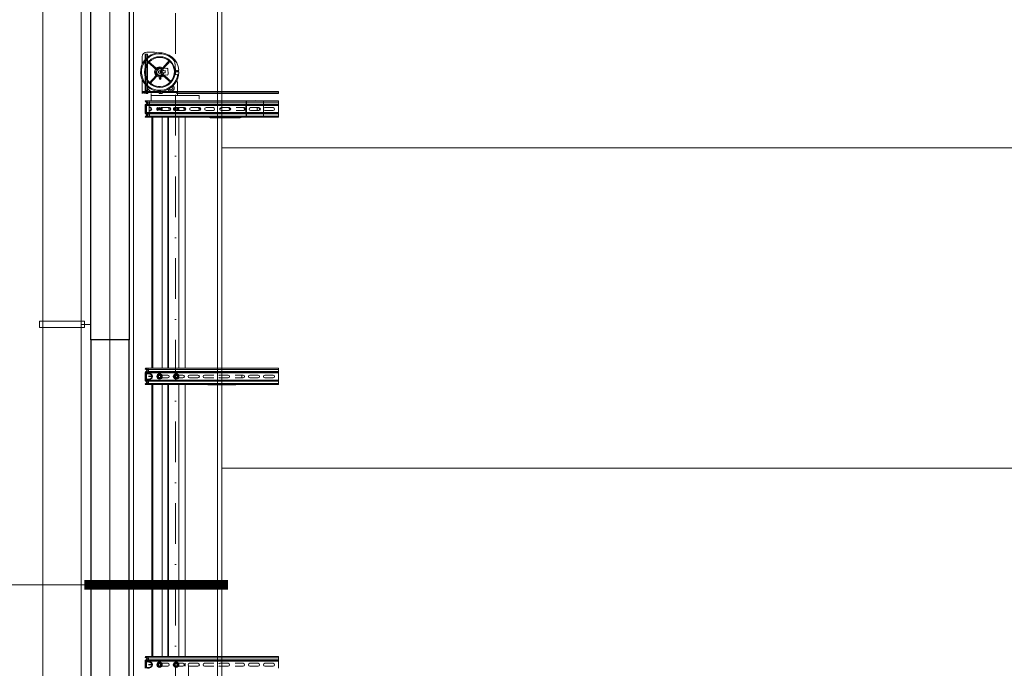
# Model space of a CAD drawing. Header units: millimetres. Extents: x 16720 to 74016, y 25810 to 81213.
# Tile 175 of 256: x 32298 to 32606, y 42720 to 42923. Entities that reach past the tile are written whole.
import ezdxf

# ---------------------------------------------------------------- set-up
doc = ezdxf.new("R2010")
doc.units = ezdxf.units.MM
doc.linetypes.add('DASHDOTX2', pattern=[50.8, 25.4, -12.7, 0, -12.7])
for name, color, linetype, lineweight in [('1', 7, 'Continuous', 9), ('_CIENKIE', 35, 'Continuous', 5), ('_IZOLACJA TERM.', 94, 'BATTING', 9), ('_OPISY', 110, 'Continuous', 9), ('_OŚ', 165, 'DASHDOTX2', 9), ('_PŁYTA WARSTWOWA', 70, 'Continuous', 25), ('_WIDOKOWE', 252, 'Continuous', 9), ('_WYMIAR', 151, 'Continuous', 9), ('_WYPOSAŻENIE', 157, 'Continuous', 5)]:
    doc.layers.add(name, color=color, linetype=linetype, lineweight=lineweight)
doc.styles.add('ROMANS 50', font='romans.shx', dxfattribs={"width": 0.7, "height": 10})
doc.linetypes.add('BATTING', pattern='A,0.00254,-2.54,[134,ltypeshp.shx,S=2.54,R=0,X=-2.54,Y=0],-5.08,[134,ltypeshp.shx,S=2.54,R=180,X=2.54,Y=0],-2.54', length=10.16254)
doc.dimstyles.new('DOM w 50', dxfattribs={"dimscale": 3, "dimtxt": 10, "dimasz": 0.3, "dimexe": 1.25, "dimexo": 2, "dimgap": 1, "dimtad": 1, "dimdec": 0, "dimtxsty": 'ROMANS 50', "dimblk1": 'wymgreg', "dimblk2": 'wymgregII', "dimsah": 1, "dimcen": 2.5, "dimdle": 1, "dimse1": 1, "dimse2": 1, "dimclre": 254, "dimadec": 0, "dimazin": 0, "dimtfac": 1, "dimtdec": 0, "dimtix": 1, "dimtmove": 1, "dimatfit": 3, "dimfxl": 1.25, "dimarcsym": 0})

# ---------------------------------------------------------------- blocks, each defined once
blk = doc.blocks.new('brama bokiem')
at = {"layer": '_WYPOSAŻENIE'}
for p, q in [((-639.83, -5.5), (-639.83, -7.96)), ((-639.2, -5.14), (-639.2, -5)), ((-639.2, -5), (-627.66, -5)), ((-639.2, -5.14), (-627.77, -5.14)), ((-639.2, -5.55), (-639.2, -5.14)), ((-627.96, -5.55), (-639.2, -5.55)), ((-639.2, -5.55), (-639.2, -5.7)), ((-627.96, -5.7), (-639.2, -5.7)), ((-636.12, -4.1), (-638.43, -4.1)), ((-634.82, -8.48), (-636.96, -6.1)), ((-636.74, -5.9), (-634.6, -8.28)), ((-636.7, -4.08), (-636.59, -4.1)), ((-627.53, -4.1), (-631.18, -4.1)), ((-628.56, -5.7), (-627.6, -6.68)), ((-627.88, -5.55), (-627.96, -5.55)), ((-627.96, -5.7), (-627.96, -5.55)), ((-627.91, -5.7), (-627.96, -5.7)), ((-627.66, -5), (-627.77, -5.14)), ((-627.77, -5.14), (-627.69, -5.14)), ((-627.66, -5), (-627.61, -5)), ((-627.61, -5), (-627.66, -5)), ((-627.59, -5), (-627.61, -5)), ((-627.61, -6.05), (-627.61, -5.99)), ((-627.6, -6.05), (-627.45, -6.05)), ((-627.53, -15.1), (-627.53, -4.1)), ((-627.23, -4.1), (-627.53, -4.1)), ((-627.45, -6.05), (-627.46, -5.98)), ((-627.43, -5.5), (-627.35, -5.42)), ((-627.43, -7.04), (-627.43, -5.5)), ((-627.35, -5.42), (-627.35, -7.12)), ((-627.35, -5.42), (-627.23, -5.42)), ((-626.93, -4.1), (-627.23, -4.1)), ((-627.23, -4.1), (-627.23, -4.4)), ((-627.23, -4.4), (-626.93, -4.4)), ((-627.23, -4.8), (-627.23, -4.4)), ((-626.93, -4.8), (-627.23, -4.8)), ((-627.23, -4.8), (-627.23, -5.1)), ((-626.93, -5.1), (-627.23, -5.1)), ((-627.23, -5.1), (-627.23, -5.4)), ((-627.23, -9.34), (-627.23, -5.4)), ((-627.23, -5.4), (-626.93, -5.4)), ((-627.05, -5.87), (-626.9, -5.75)), ((-627.05, -5.79), (-627.05, -5.87)), ((-626.9, -5.75), (-626.91, -5.7)), ((-626.9, -5.7), (-626.9, -5.69)), ((-626.9, -5.7), (-626.9, -5.75)), ((-624.51, -5), (-624.65, -5.14)), ((-624.65, -5.14), (-624.56, -5.25)), ((-624.65, -5.34), (-624.51, -5.2)), ((-624.65, -5.34), (-624.65, -6.28)), ((-624.29, -5.75), (-624.65, -5.34)), ((-624.14, -5.42), (-624.51, -5)), ((-624.51, -5.2), (-624.14, -5.62)), ((-624.29, -5.75), (-624.29, -6.37)), ((-623.52, -5.13), (-623.77, -5.42)), ((-623.77, -5.62), (-623.52, -5.33)), ((-623.37, -5.47), (-623.62, -5.75)), ((-623.62, -5.75), (-623.62, -6.37)), ((-623.37, -5.47), (-623.37, -6.3)), ((-620.99, -5), (-623.22, -5)), ((-623.22, -5.2), (-620.99, -5.2)), ((-623.22, -5.4), (-623.22, -6.29)), ((-620.99, -5.4), (-623.22, -5.4)), ((-620.99, -5.4), (-620.99, -6.29)), ((-620.84, -5.47), (-620.84, -6.3)), ((-620.59, -5.75), (-620.84, -5.47)), ((-620.44, -5.42), (-620.69, -5.13)), ((-620.69, -5.33), (-620.44, -5.62)), ((-620.59, -5.75), (-620.59, -6.37)), ((-619.7, -5), (-620.07, -5.42)), ((-620.07, -5.62), (-619.7, -5.2)), ((-620.07, -5.42), (-620.07, -5.42)), ((-619.55, -5.34), (-619.92, -5.75)), ((-619.92, -5.75), (-619.92, -6.37)), ((-619.55, -5.14), (-619.7, -5)), ((-619.7, -5.2), (-619.55, -5.34)), ((-619.65, -5.25), (-619.55, -5.14)), ((-619.55, -5.34), (-619.55, -6.28)), ((-541.16, -5.75), (-541.15, -5.79)), ((-541.01, -5), (-541.15, -5.14)), ((-541.15, -5.14), (-540.79, -5.55)), ((-541.15, -5.79), (-541.15, -46.7)), ((-540.64, -5.42), (-541.01, -5)), ((-540.79, -5.98), (-540.79, -6.05)), ((-540.79, -6.05), (-540.79, -46.7)), ((-540.79, -6.05), (-540.12, -6.05)), ((-540.02, -5.13), (-540.27, -5.42)), ((-540.12, -5.55), (-539.87, -5.27)), ((-540.12, -46.7), (-540.12, -6.05)), ((-540.11, -5.54), (-540.11, -5.54)), ((-539.87, -5.92), (-539.87, -46.7)), ((-537.49, -5), (-539.72, -5)), ((-539.72, -5.2), (-537.49, -5.2)), ((-539.54, -5.32), (-539.54, -5.2)), ((-539.54, -5.32), (-537.66, -5.32)), ((-539.53, -5.33), (-539.54, -5.32)), ((-539.53, -5.33), (-537.68, -5.33)), ((-539.35, -5.42), (-539.32, -5.42)), ((-539.32, -5.42), (-539.02, -5.42)), ((-539.02, -5.42), (-538.98, -5.42)), ((-538.98, -5.42), (-538.98, -5.42)), ((-538.98, -5.42), (-538.9, -5.42)), ((-538.9, -5.42), (-538.3, -5.42)), ((-538.65, -7.14), (-538.65, -6.02)), ((-538.55, -6.02), (-538.55, -7.14)), ((-538.3, -5.42), (-538.23, -5.42)), ((-538.23, -5.42), (-538.23, -5.42)), ((-538.23, -5.42), (-538.19, -5.42)), ((-538.19, -5.42), (-537.89, -5.42)), ((-537.89, -5.42), (-537.85, -5.42)), ((-537.66, -5.32), (-537.68, -5.33)), ((-537.66, -5.2), (-537.66, -5.32)), ((-537.34, -5.27), (-537.09, -5.55)), ((-537.34, -46.7), (-537.34, -5.92)), ((-536.94, -5.42), (-537.19, -5.13)), ((-537.1, -5.54), (-537.1, -5.54)), ((-537.09, -6.05), (-537.09, -46.7)), ((-537.09, -6.05), (-536.42, -6.05)), ((-536.2, -5), (-536.57, -5.42)), ((-536.57, -5.42), (-536.57, -5.42)), ((-536.42, -5.55), (-536.05, -5.14)), ((-536.42, -6.05), (-536.42, -5.98)), ((-536.42, -46.7), (-536.42, -6.05)), ((-536.05, -5.14), (-536.2, -5)), ((-536.06, -5.79), (-536.05, -5.87)), ((-536.05, -5.75), (-536.05, -5.79)), ((-536.05, -5.87), (-536.05, -46.7)), ((-451.16, -5.75), (-451.15, -5.79)), ((-451.01, -5), (-451.15, -5.14)), ((-451.15, -5.14), (-450.79, -5.55)), ((-451.15, -5.79), (-451.15, -46.7)), ((-450.64, -5.42), (-451.01, -5)), ((-450.79, -5.98), (-450.79, -6.05)), ((-450.79, -6.05), (-450.79, -46.7)), ((-450.79, -6.05), (-450.12, -6.05)), ((-450.02, -5.13), (-450.27, -5.42)), ((-450.12, -5.55), (-449.87, -5.27)), ((-450.12, -46.7), (-450.12, -6.05)), ((-450.11, -5.54), (-450.11, -5.54)), ((-449.87, -5.92), (-449.87, -46.7)), ((-447.49, -5), (-449.72, -5)), ((-449.72, -5.2), (-447.49, -5.2)), ((-449.54, -5.32), (-449.54, -5.2)), ((-449.54, -5.32), (-447.66, -5.32)), ((-449.53, -5.33), (-449.54, -5.32)), ((-449.53, -5.33), (-447.68, -5.33)), ((-449.35, -5.42), (-449.32, -5.42)), ((-449.32, -5.42), (-449.02, -5.42)), ((-449.02, -5.42), (-448.98, -5.42)), ((-448.98, -5.42), (-448.98, -5.42)), ((-448.98, -5.42), (-448.9, -5.42)), ((-448.9, -5.42), (-448.3, -5.42)), ((-448.65, -7.14), (-448.65, -6.02)), ((-448.55, -6.02), (-448.55, -7.14)), ((-448.3, -5.42), (-448.23, -5.42)), ((-448.23, -5.42), (-448.23, -5.42)), ((-448.23, -5.42), (-448.19, -5.42)), ((-448.19, -5.42), (-447.89, -5.42)), ((-447.89, -5.42), (-447.85, -5.42)), ((-447.66, -5.32), (-447.68, -5.33)), ((-447.66, -5.2), (-447.66, -5.32)), ((-633.38, -8.64), (-633.92, -8.64)), ((-632.56, -8.4), (-630.18, -6.26)), ((-629.98, -6.48), (-632.36, -8.62)), ((-627.35, -7.12), (-627.43, -7.04)), ((-627.23, -7.12), (-627.35, -7.12)), ((-626.9, -6.91), (-626.3, -6.91)), ((-626.3, -6.91), (-624.65, -6.91)), ((-626.3, -6.91), (-626.3, -21.91)), ((-624.65, -6.28), (-624.65, -36.45)), ((-624.29, -6.37), (-624.65, -6.28)), ((-624.29, -6.37), (-624.29, -36.54)), ((-623.37, -6.3), (-623.62, -6.37)), ((-623.62, -6.37), (-623.62, -36.54)), ((-623.37, -6.3), (-623.37, -36.48)), ((-623.22, -6.29), (-623.22, -36.47)), ((-622.74, -6.29), (-623.22, -6.29)), ((-622.67, -6.22), (-622.75, -6.22)), ((-622.67, -6.22), (-622.1, -6.22)), ((-622.58, -8.98), (-622.5, -8.85)), ((-622.54, -6.3), (-622.55, -6.22)), ((-622.5, -8.85), (-622.13, -8.85)), ((-622.13, -8.85), (-621.75, -8.85)), ((-622.1, -6.22), (-621.54, -6.22)), ((-621.75, -8.85), (-621.68, -8.98)), ((-621.66, -6.22), (-621.67, -6.3)), ((-621.54, -6.22), (-621.45, -6.22)), ((-621.47, -6.29), (-621.47, -6.2)), ((-620.99, -6.29), (-621.47, -6.29)), ((-620.99, -6.29), (-620.99, -36.47)), ((-620.84, -6.3), (-620.84, -36.48)), ((-620.59, -6.37), (-620.84, -6.3)), ((-620.59, -6.37), (-620.59, -36.54)), ((-619.55, -6.28), (-619.92, -6.37)), ((-619.92, -6.37), (-619.92, -36.54)), ((-541.2, -7.1), (-619.58, -7.1)), ((-619.55, -6.28), (-619.55, -36.45)), ((-619.47, -7.4), (-541.2, -7.4)), ((-539.72, -6.2), (-539.62, -6.2)), ((-539.72, -46.7), (-539.72, -6.2)), ((-539.62, -6.2), (-539.43, -6.17)), ((-539.36, -9.5), (-539.17, -9.17)), ((-539.17, -9.17), (-538.98, -8.85)), ((-538.98, -8.85), (-538.6, -8.85)), ((-538.42, -8.9), (-538.84, -8.9)), ((-538.55, -7.14), (-538.65, -7.14)), ((-538.65, -7.14), (-538.65, -7.28)), ((-538.65, -7.28), (-538.55, -7.28)), ((-538.6, -8.85), (-538.23, -8.85)), ((-538.55, -7.14), (-538.55, -7.28)), ((-538.23, -8.85), (-538.04, -9.17)), ((-538.04, -9.17), (-537.85, -9.5)), ((-537.78, -6.17), (-537.59, -6.2)), ((-537.59, -6.2), (-537.49, -6.2)), ((-537.49, -6.2), (-537.49, -46.7)), ((-451.18, -7.1), (-536, -7.1)), ((-536, -7.4), (-451.18, -7.4)), ((-449.72, -6.2), (-449.62, -6.2)), ((-449.72, -46.7), (-449.72, -6.2)), ((-449.62, -6.2), (-449.43, -6.17)), ((-449.36, -9.5), (-449.17, -9.17)), ((-449.17, -9.17), (-448.98, -8.85)), ((-448.98, -8.85), (-448.6, -8.85)), ((-448.42, -8.9), (-448.84, -8.9)), ((-448.55, -7.14), (-448.65, -7.14)), ((-448.65, -7.14), (-448.65, -7.28)), ((-448.65, -7.28), (-448.55, -7.28)), ((-448.6, -8.85), (-448.23, -8.85)), ((-448.55, -7.14), (-448.55, -7.28)), ((-448.23, -8.85), (-448.04, -9.17)), ((-448.04, -9.17), (-447.85, -9.5)), ((-447.78, -6.17), (-447.59, -6.2)), ((-447.59, -6.2), (-447.49, -6.2)), ((-637.32, -12.66), (-634.94, -10.52)), ((-634.78, -10.78), (-637.12, -12.88)), ((-634.82, -11.76), (-634.77, -10.89)), ((-633.04, -12.16), (-634.54, -12.07)), ((-634.31, -10.25), (-634.31, -10.13)), ((-634.25, -10.59), (-634.23, -10.59)), ((-634.08, -11.25), (-634.03, -10.46)), ((-633.44, -11.28), (-634.08, -11.25)), ((-634.01, -10.15), (-634.02, -10.4)), ((-634.02, -10.3), (-633.39, -10.33)), ((-633.45, -10.08), (-633.9, -10.06)), ((-633.89, -9.76), (-633.44, -9.78)), ((-633.39, -10.33), (-633.44, -11.28)), ((-633.37, -10.44), (-633.36, -10.19)), ((-633.18, -10.65), (-633.17, -10.65)), ((-633.06, -10.2), (-633.07, -10.32)), ((-632.68, -11), (-632.73, -11.87)), ((-630.56, -13.24), (-632.66, -10.9)), ((-632.48, -10.66), (-630.34, -13.04)), ((-627.33, -9.34), (-627.38, -9.55)), ((-627.38, -9.39), (-627.37, -9.38)), ((-627.38, -9.39), (-627.38, -9.55)), ((-627.38, -9.55), (-627.38, -10.04)), ((-627.33, -9.76), (-627.38, -10.04)), ((-627.38, -10.04), (-627.38, -10.38)), ((-627.33, -9.34), (-626.98, -9.34)), ((-627.33, -9.76), (-626.98, -9.76)), ((-627.33, -10.31), (-626.98, -10.31)), ((-627.23, -14.8), (-627.23, -10.44)), ((-626.98, -9.34), (-626.98, -9.76)), ((-626.98, -9.44), (-626.93, -9.44)), ((-626.98, -9.76), (-626.98, -10.31)), ((-626.98, -10.31), (-626.98, -10.44)), ((-626.93, -10.34), (-626.98, -10.34)), ((-622.5, -10.15), (-622.58, -10.02)), ((-622.55, -12.57), (-622.55, -10.03)), ((-622.13, -10.15), (-622.5, -10.15)), ((-621.75, -10.15), (-622.13, -10.15)), ((-621.68, -10.02), (-621.75, -10.15)), ((-621.65, -10.03), (-621.65, -12.57)), ((-541.2, -10.35), (-619.43, -10.35)), ((-541.2, -12.13), (-619.43, -12.13)), ((-619.43, -12.3), (-541.2, -12.3)), ((-539.17, -9.82), (-539.36, -9.5)), ((-538.98, -10.15), (-539.17, -9.82)), ((-539.05, -12.1), (-539.05, -9.5)), ((-538.6, -10.15), (-538.98, -10.15)), ((-538.23, -10.15), (-538.6, -10.15)), ((-538.04, -9.82), (-538.23, -10.15)), ((-538.15, -9.5), (-538.15, -12.1)), ((-537.85, -9.5), (-538.04, -9.82)), ((-451.18, -10.35), (-536, -10.35)), ((-451.18, -12.13), (-536, -12.13)), ((-536, -12.3), (-451.18, -12.3)), ((-449.17, -9.82), (-449.36, -9.5)), ((-448.98, -10.15), (-449.17, -9.82)), ((-449.05, -12.1), (-449.05, -9.5)), ((-448.6, -10.15), (-448.98, -10.15)), ((-448.23, -10.15), (-448.6, -10.15)), ((-448.04, -9.82), (-448.23, -10.15)), ((-448.15, -9.5), (-448.15, -12.1)), ((-447.85, -9.5), (-448.04, -9.82)), ((-636.83, -14.3), (-634.17, -14.45)), ((-634.17, -14.45), (-634.23, -15.54)), ((-633.67, -14.48), (-634.17, -14.45)), ((-633.67, -14.48), (-633.73, -15.57)), ((-633.67, -14.48), (-632.92, -14.52)), ((-632.92, -14.52), (-632.96, -15.23)), ((-629.79, -15.1), (-627.53, -15.1)), ((-629.21, -13.5), (-629.12, -13.66)), ((-629.12, -13.66), (-628.74, -13.66)), ((-628.74, -13.66), (-628.37, -13.66)), ((-628.18, -12.68), (-628.37, -12.36)), ((-628.37, -13.66), (-628.18, -13.33)), ((-627.99, -13.01), (-628.18, -12.68)), ((-628.18, -13.33), (-627.99, -13.01)), ((-627.6, -46.7), (-627.6, -15.1)), ((-627.53, -15.1), (-627.23, -15.1)), ((-627.45, -46.7), (-627.45, -15.1)), ((-627.43, -12.8), (-627.35, -12.72)), ((-627.43, -14.34), (-627.43, -12.8)), ((-627.35, -14.42), (-627.43, -14.34)), ((-627.35, -12.72), (-627.35, -14.42)), ((-627.35, -12.72), (-627.23, -12.72)), ((-627.23, -14.42), (-627.35, -14.42)), ((-626.93, -14.8), (-627.23, -14.8)), ((-627.23, -14.8), (-627.23, -15.1)), ((-627.23, -15.1), (-626.93, -15.1)), ((-627.05, -15.1), (-627.05, -46.7)), ((-626.93, -15.1), (-626.33, -15.1)), ((-626.9, -15.1), (-626.9, -46.7)), ((-622.58, -14.18), (-622.5, -14.05)), ((-622.5, -15.35), (-622.58, -15.22)), ((-622.55, -17.25), (-622.55, -14.71)), ((-622.5, -14.05), (-622.13, -14.05)), ((-622.13, -15.35), (-622.5, -15.35)), ((-622.13, -14.05), (-621.75, -14.05)), ((-621.75, -15.35), (-622.13, -15.35)), ((-621.75, -14.05), (-621.68, -14.18)), ((-621.68, -15.22), (-621.75, -15.35)), ((-621.65, -14.71), (-621.65, -17.25)), ((-539.36, -14.7), (-539.17, -14.37)), ((-539.17, -15.02), (-539.36, -14.7)), ((-539.17, -14.37), (-538.98, -14.05)), ((-538.98, -15.35), (-539.17, -15.02)), ((-539.05, -16.8), (-539.05, -14.2)), ((-538.98, -14.05), (-538.6, -14.05)), ((-538.6, -15.35), (-538.98, -15.35)), ((-538.6, -14.05), (-538.23, -14.05)), ((-538.23, -15.35), (-538.6, -15.35)), ((-538.23, -14.05), (-538.04, -14.37)), ((-538.04, -15.02), (-538.23, -15.35)), ((-538.15, -14.2), (-538.15, -16.8)), ((-538.04, -14.37), (-537.85, -14.7)), ((-537.85, -14.7), (-538.04, -15.02)), ((-449.36, -14.7), (-449.17, -14.37)), ((-449.17, -15.02), (-449.36, -14.7)), ((-449.17, -14.37), (-448.98, -14.05)), ((-448.98, -15.35), (-449.17, -15.02)), ((-449.05, -16.8), (-449.05, -14.2)), ((-448.98, -14.05), (-448.6, -14.05)), ((-448.6, -15.35), (-448.98, -15.35)), ((-448.6, -14.05), (-448.23, -14.05)), ((-448.23, -15.35), (-448.6, -15.35)), ((-448.23, -14.05), (-448.04, -14.37)), ((-448.04, -15.02), (-448.23, -15.35)), ((-448.15, -14.2), (-448.15, -16.8)), ((-448.04, -14.37), (-447.85, -14.7)), ((-447.85, -14.7), (-448.04, -15.02)), ((-619.58, -17.5), (-541.18, -17.5)), ((-619.43, -15.55), (-541.18, -15.55)), ((-536.08, -17.5), (-451.18, -17.5)), ((-536.03, -15.55), (-451.18, -15.55)), ((-449.08, -15.5), (-449.08, -15.4)), ((-449.07, -17.5), (-448.19, -17.5)), ((-448.18, -15.44), (-448.18, -15.5)), ((-622.55, -21.93), (-622.55, -19.39)), ((-621.65, -19.39), (-621.65, -21.93)), ((-539.05, -21.5), (-539.05, -18.9)), ((-538.15, -18.9), (-538.15, -21.5)), ((-449.05, -21.5), (-449.05, -18.9)), ((-448.37, -18.53), (-363.83, -18.53)), ((-448.15, -18.9), (-448.15, -21.5)), ((-626.3, -21.91), (-625.19, -21.91)), ((-622.55, -26.61), (-622.55, -24.08)), ((-621.65, -24.08), (-621.65, -26.61)), ((-541.18, -24.6), (-541.18, -24.95)), ((-541.15, -24.6), (-541.18, -24.6)), ((-539.05, -26.5), (-539.05, -23.6)), ((-538.15, -23.6), (-538.15, -26.46)), ((-535.98, -24.6), (-536.05, -24.6)), ((-535.98, -24.6), (-535.98, -24.95)), ((-451.18, -24.6), (-451.18, -24.95)), ((-451.15, -24.6), (-451.18, -24.6)), ((-449.05, -26.5), (-449.05, -23.6)), ((-448.15, -23.6), (-448.15, -26.46)), ((-619.4, -25.3), (-619.4, -34.7)), ((-541.18, -24.95), (-541.18, -33.1)), ((-541.15, -24.95), (-541.18, -24.95)), ((-535.98, -24.95), (-536.05, -24.95)), ((-535.98, -24.95), (-535.98, -33.1)), ((-451.18, -24.95), (-451.18, -33.1)), ((-451.15, -24.95), (-451.18, -24.95)), ((-622.55, -31.29), (-622.55, -28.76)), ((-621.65, -28.76), (-621.65, -31.29)), ((-539.05, -30.9), (-539.05, -28.3)), ((-538.15, -28.3), (-538.15, -30.9)), ((-449.05, -30.9), (-449.05, -28.3)), ((-448.15, -28.3), (-448.15, -30.9)), ((-622.55, -35.97), (-622.55, -33.44)), ((-621.65, -33.44), (-621.65, -35.97)), ((-539.05, -35.6), (-539.05, -33.1)), ((-539.05, -33.2), (-539.05, -33.1)), ((-538.15, -33.14), (-538.15, -35.6)), ((-538.15, -33.14), (-538.15, -33.2)), ((-449.05, -35.6), (-449.05, -33.1)), ((-448.15, -33.14), (-448.15, -35.6)), ((-624.65, -36.45), (-624.65, -36.72)), ((-624.29, -36.54), (-624.65, -36.45)), ((-624.29, -36.72), (-624.65, -36.72)), ((-624.65, -36.72), (-624.65, -42.02)), ((-624.29, -36.54), (-624.29, -36.72)), ((-623.62, -36.72), (-624.29, -36.72)), ((-624.29, -36.72), (-624.29, -42.02)), ((-623.37, -36.48), (-623.62, -36.54)), ((-623.62, -36.54), (-623.62, -36.72)), ((-623.37, -36.72), (-623.62, -36.72)), ((-623.62, -36.72), (-623.62, -42.02)), ((-623.37, -36.48), (-623.37, -36.72)), ((-623.22, -36.72), (-623.37, -36.72)), ((-623.37, -36.72), (-623.37, -42.02)), ((-623.22, -36.47), (-623.22, -36.72)), ((-620.99, -36.47), (-623.22, -36.47)), ((-620.99, -36.72), (-623.22, -36.72)), ((-623.22, -36.72), (-623.22, -42.02)), ((-620.99, -36.47), (-620.99, -36.72)), ((-620.84, -36.72), (-620.99, -36.72)), ((-620.99, -36.72), (-620.99, -42.02)), ((-620.84, -36.48), (-620.84, -36.72)), ((-620.59, -36.54), (-620.84, -36.48)), ((-620.59, -36.72), (-620.84, -36.72)), ((-620.84, -36.72), (-620.84, -42.02)), ((-620.59, -36.54), (-620.59, -36.72)), ((-619.92, -36.72), (-620.59, -36.72)), ((-620.59, -36.72), (-620.59, -42.02)), ((-619.55, -36.45), (-619.92, -36.54)), ((-619.92, -36.54), (-619.92, -36.72)), ((-619.55, -36.72), (-619.92, -36.72)), ((-619.92, -36.72), (-619.92, -42.02)), ((-619.55, -36.45), (-619.55, -36.72)), ((-619.55, -36.72), (-619.55, -42.02)), ((-539.04, -35.2), (-538.17, -35.2)), ((-624.76, -39.55), (-624.65, -39.37)), ((-622.55, -40.57), (-622.55, -37.97)), ((-621.65, -37.97), (-621.65, -40.57)), ((-539.05, -40.3), (-539.05, -37.7)), ((-538.15, -37.7), (-538.15, -40.3)), ((-449.05, -40.3), (-449.05, -37.7)), ((-448.15, -37.7), (-448.15, -40.3)), ((-624.29, -42.02), (-624.65, -42.02)), ((-624.65, -42.02), (-624.65, -46.7)), ((-623.62, -42.02), (-624.29, -42.02)), ((-624.29, -42.02), (-624.29, -46.7)), ((-623.37, -42.02), (-623.62, -42.02)), ((-623.62, -46.7), (-623.62, -42.02)), ((-623.22, -42.02), (-623.37, -42.02)), ((-623.37, -42.02), (-623.37, -46.7)), ((-620.99, -42.02), (-623.22, -42.02)), ((-623.22, -46.7), (-623.22, -42.02)), ((-622.55, -45), (-622.55, -42.4)), ((-621.65, -42.4), (-621.65, -45)), ((-620.84, -42.02), (-620.99, -42.02)), ((-620.99, -42.02), (-620.99, -46.7)), ((-620.59, -42.02), (-620.84, -42.02)), ((-620.84, -46.7), (-620.84, -42.02)), ((-619.92, -42.02), (-620.59, -42.02)), ((-620.59, -42.02), (-620.59, -46.7)), ((-619.55, -42.02), (-619.92, -42.02)), ((-619.92, -46.7), (-619.92, -42.02)), ((-619.55, -42.02), (-619.55, -46.7)), ((-539.05, -45), (-539.05, -42.4)), ((-538.15, -42.4), (-538.15, -45)), ((-449.05, -45), (-449.05, -42.4)), ((-448.15, -42.4), (-448.15, -45)), ((-627.6, -46.7), (-627.45, -46.7)), ((-627.45, -46.7), (-627.05, -46.7)), ((-627.05, -46.7), (-626.9, -46.7)), ((-624.65, -46.7), (-624.29, -46.7)), ((-624.29, -46.7), (-623.62, -46.7)), ((-623.62, -46.7), (-623.37, -46.7)), ((-623.37, -46.7), (-623.22, -46.7)), ((-623.22, -46.7), (-620.99, -46.7)), ((-620.99, -46.7), (-620.84, -46.7)), ((-620.84, -46.7), (-620.59, -46.7)), ((-620.59, -46.7), (-619.92, -46.7)), ((-619.92, -46.7), (-619.55, -46.7)), ((-541.15, -46.7), (-540.79, -46.7)), ((-540.79, -46.7), (-540.12, -46.7)), ((-540.12, -46.7), (-539.87, -46.7)), ((-539.87, -46.7), (-539.72, -46.7)), ((-539.72, -46.7), (-537.49, -46.7)), ((-537.49, -46.7), (-537.34, -46.7)), ((-537.34, -46.7), (-537.09, -46.7)), ((-537.09, -46.7), (-536.42, -46.7)), ((-536.42, -46.7), (-536.05, -46.7)), ((-451.15, -46.7), (-450.79, -46.7)), ((-450.79, -46.7), (-450.12, -46.7)), ((-450.12, -46.7), (-449.87, -46.7)), ((-449.87, -46.7), (-449.72, -46.7)), ((-449.72, -46.7), (-447.49, -46.7))]:
    blk.add_line(p, q, dxfattribs=at)
for centre, radius in [((-633.65, -9.57), 4.8), ((-622.13, -9.5), 0.415), ((-622.13, -9.5), 0.4), ((-622.13, -9.5), 0.275), ((-538.6, -9.5), 0.85), ((-538.6, -9.5), 0.79), ((-538.6, -9.5), 0.415), ((-538.6, -9.5), 0.3), ((-448.6, -9.5), 0.85), ((-448.6, -9.5), 0.79), ((-448.6, -9.5), 0.415), ((-448.6, -9.5), 0.3), ((-631.6, -9.68), 0.3), ((-622.13, -14.7), 0.415), ((-622.13, -14.7), 0.4), ((-622.13, -14.7), 0.275), ((-538.6, -14.7), 0.85), ((-538.6, -14.7), 0.79), ((-538.6, -14.7), 0.415), ((-538.6, -14.7), 0.3), ((-448.6, -14.7), 0.85), ((-448.6, -14.7), 0.79), ((-448.6, -14.7), 0.415), ((-448.6, -14.7), 0.3)]:
    blk.add_circle(centre, radius, dxfattribs=at)
for centre, radius, start, end in [((-638.43, -5.5), 1.4, 90, 180), ((-633.65, -9.57), 6, 269.2294, 264.4534), ((-633.65, -9.57), 5.7, 276.9456, 236.1186), ((-637.7, -6.66), 1.1, 119.2685, 169.2611), ((-636.73, -4.33), 0.25, 82.3314, 111.6661), ((-633.65, -9.57), 4.56, 43.7248, 129.958), ((-627.87, -5.97), 0.415, 358.2505, 91.7495), ((-627.7, -5.8), 0.654, 0.7559, 89.2441), ((-627.61, -5.71), 0.708, 0.3771, 89.6229), ((-611.47, -5.44), 13.19, 178.6853, 181.3147), ((-623.95, -5.45), 0.45, 221.7437, 318.2563), ((-623.95, -5.25), 0.25, 221.7437, 318.2563), ((-623.95, -5.45), 0.25, 221.7437, 318.2563), ((-623.22, -5.4), 0.4, 90, 138.2563), ((-623.22, -5.6), 0.4, 90, 138.2563), ((-623.22, -5.6), 0.2, 90, 138.2563), ((-620.99, -5.4), 0.4, 41.7437, 90), ((-620.99, -5.6), 0.4, 41.7437, 90), ((-620.99, -5.6), 0.2, 41.7437, 90), ((-620.25, -5.45), 0.45, 221.7437, 318.2563), ((-620.25, -5.25), 0.25, 221.7437, 318.2563), ((-620.25, -5.45), 0.25, 221.7437, 318.2563), ((-614.37, -5.47), 5.2, 176.4405, 178.5331), ((-527.97, -5.44), 13.19, 178.6853, 181.3147), ((-538.91, -5.76), 1.89, 173.5165, 186.5239), ((-540.45, -5.25), 0.45, 221.7437, 318.2563), ((-540.45, -5.25), 0.25, 221.7437, 318.2563), ((-539.89, -6.06), 0.23, 166.2123, 177.288), ((-539.68, -6.11), 0.446, 164.7998, 166.4138), ((-539.72, -5.4), 0.4, 90, 138.2563), ((-539.72, -5.4), 0.2, 90, 138.2563), ((-537.28, -6.58), 2.67, 164.7468, 165.7661), ((-534.78, -3.93), 5.44, 200.9958, 204.7159), ((-536.98, -5.71), 2.69, 169.0307, 190.4634), ((-539.32, -5.12), 0.3, 225, 263.4092), ((-537.15, -5.77), 2.32, 169.7736, 189.7219), ((-539.32, -5.12), 0.3, 263.4092, 263.4417), ((-537.89, -5.12), 0.3, 276.6227, 315), ((-537.89, -5.12), 0.3, 276.5583, 276.6227), ((-540.04, -5.77), 2.3, 350.1999, 10.3045), ((-540.39, -5.71), 2.85, 350.1439, 10.362), ((-537.49, -5.4), 0.4, 41.7437, 90), ((-537.49, -5.4), 0.2, 41.7437, 90), ((-542.43, -3.93), 5.44, 335.2841, 339.0042), ((-539.93, -6.58), 2.67, 14.2339, 15.2532), ((-537.14, -5.61), 0.0743, 48.6782, 54.9969), ((-537.53, -6.11), 0.447, 13.6558, 15.2228), ((-537.32, -6.06), 0.23, 2.7165, 13.8626), ((-536.75, -5.25), 0.45, 221.7437, 318.2563), ((-536.75, -5.25), 0.25, 221.7437, 318.2563), ((-538.32, -5.76), 1.92, 353.5634, 6.3957), ((-530.87, -5.47), 5.2, 176.4405, 183.5595), ((-437.97, -5.44), 13.19, 178.6853, 181.3147), ((-448.91, -5.76), 1.89, 173.5165, 186.5239), ((-450.45, -5.25), 0.45, 221.7437, 318.2563), ((-450.45, -5.25), 0.25, 221.7437, 318.2563), ((-449.89, -6.06), 0.23, 166.2123, 177.288), ((-449.68, -6.11), 0.446, 164.7998, 166.4138), ((-449.72, -5.4), 0.4, 90, 138.2563), ((-449.72, -5.4), 0.2, 90, 138.2563), ((-447.28, -6.58), 2.67, 164.7468, 165.7661), ((-444.78, -3.93), 5.44, 200.9958, 204.7159), ((-446.98, -5.71), 2.69, 169.0307, 190.4634), ((-449.32, -5.12), 0.3, 225, 263.4092), ((-447.15, -5.77), 2.32, 169.7736, 189.7219), ((-449.32, -5.12), 0.3, 263.4092, 263.4417), ((-447.89, -5.12), 0.3, 276.6227, 315), ((-447.89, -5.12), 0.3, 276.5583, 276.6227), ((-450.04, -5.77), 2.3, 350.1999, 10.3045), ((-450.39, -5.71), 2.85, 350.1439, 10.362), ((-637.83, -7.96), 2, 180, 207.193), ((-633.65, -9.57), 4.56, 133.7248, 219.958), ((-633.65, -9.57), 1.6, 313.3103, 220.3726), ((-633.65, -9.57), 1.3, 280.1838, 251.2229), ((-633.65, -9.57), 1.27, 311.2567, 222.4261), ((-633.65, -9.57), 0.97, 308.2526, 225.4302), ((-633.65, -9.57), 0.405, 324.3776, 180), ((-633.92, -8.62), 0.02, 257.9249, 270), ((-633.38, -8.62), 0.02, 270, 282.075), ((-633.65, -9.57), 4.56, 313.7248, 39.958), ((-622.13, -9.5), 0.85, 58.0343, 121.9657), ((-622.13, -9.5), 0.79, 55.2763, 124.7237), ((-622.13, -9.5), 0.65, 90, 133.8131), ((-622.13, -9.5), 0.323, 345, 285), ((-622.13, -9.5), 0.65, 46.1869, 90), ((-538.6, -9.5), 0.65, 150, 210), ((-538.6, -9.5), 0.65, 90, 150), ((-538.6, -9.5), 0.45, 0, 180), ((-538.6, -9.5), 0.65, 30, 90), ((-538.6, -9.5), 0.65, 330, 30), ((-448.6, -9.5), 0.65, 150, 210), ((-448.6, -9.5), 0.65, 90, 150), ((-448.6, -9.5), 0.45, 0, 180), ((-448.6, -9.5), 0.65, 30, 90), ((-448.6, -9.5), 0.65, 330, 30), ((-635.17, -10.87), 0.4, 356.8414, 40.3726), ((-634.52, -11.78), 0.3, 176.8414, 266.8414), ((-634.22, -10.09), 0.5, 222.4261, 266.8414), ((-633.65, -9.57), 1.27, 222.4261, 251.547), ((-634.32, -10.25), 0.01, 225.4302, 356.8414), ((-633.91, -10.16), 0.4, 86.8414, 176.8414), ((-634.22, -10.39), 0.2, 266.8414, 356.8414), ((-633.65, -9.57), 0.405, 180, 209.3051), ((-633.91, -10.16), 0.1, 86.8414, 176.8414), ((-633.46, -10.18), 0.1, 356.8414, 86.8414), ((-633.46, -10.18), 0.4, 356.8414, 86.8414), ((-633.65, -9.57), 1.27, 280.505, 311.2567), ((-633.17, -10.45), 0.2, 176.8414, 266.8414), ((-633.14, -10.15), 0.5, 266.8414, 311.2567), ((-633.06, -10.32), 0.01, 176.8414, 308.2526), ((-633.02, -11.86), 0.3, 266.8414, 356.8414), ((-632.28, -11.03), 0.4, 133.3103, 176.8414), ((-633.65, -9.57), 1.92, 349.3321, 4.1988), ((-633.65, -9.57), 1.97, 348.8966, 4.8039), ((-633.65, -9.57), 2.14, 348.6892, 4.9812), ((-633.65, -9.57), 2.16, 348.8956, 4.8815), ((-628.74, -13.01), 1.1, 230.255, 59.745), ((-626.81, -9.54), 0.567, 180.8435, 202.9027), ((-626.45, -10.03), 0.929, 180.565, 197.8499), ((-622.13, -9.5), 0.65, 226.1869, 270), ((-622.13, -9.5), 0.79, 235.2763, 304.7237), ((-622.13, -9.5), 0.85, 238.0343, 301.9657), ((-622.1, -12.1), 0.45, 180, 0), ((-622.13, -9.5), 0.65, 270, 313.8131), ((-538.6, -9.5), 0.65, 210, 270), ((-538.6, -12.1), 0.45, 180, 0), ((-538.6, -9.5), 0.65, 270, 330), ((-448.6, -9.5), 0.65, 210, 270), ((-448.6, -12.1), 0.45, 180, 0), ((-448.6, -9.5), 0.65, 270, 330), ((-633.65, -9.57), 4.56, 223.7248, 309.958), ((-633.65, -9.57), 5.36, 264.1675, 269.5153), ((-633.65, -9.57), 5.5, 264.9677, 268.9038), ((-629.79, -8.6), 6.5, 258.8368, 270), ((-628.74, -13.01), 0.65, 232.7729, 270), ((-628.74, -13.01), 0.65, 270, 330), ((-628.74, -13.01), 0.65, 30, 57.2271), ((-628.74, -13.01), 0.65, 330, 30), ((-622.13, -14.7), 0.85, 58.0343, 121.9657), ((-622.13, -14.7), 0.79, 55.2763, 124.7237), ((-622.13, -14.7), 0.65, 90, 133.8131), ((-622.13, -14.7), 0.65, 226.1869, 270), ((-622.13, -14.7), 0.79, 235.2763, 304.7237), ((-622.13, -14.7), 0.323, 345, 285), ((-622.13, -14.7), 0.65, 46.1869, 90), ((-622.13, -14.7), 0.65, 270, 313.8131), ((-538.6, -14.7), 0.65, 150, 210), ((-538.6, -14.7), 0.65, 90, 150), ((-538.6, -14.7), 0.65, 210, 270), ((-538.6, -14.2), 0.45, 0, 180), ((-538.6, -14.7), 0.65, 30, 90), ((-538.6, -14.7), 0.65, 270, 330), ((-538.6, -14.7), 0.65, 330, 30), ((-448.6, -14.7), 0.65, 150, 210), ((-448.6, -14.7), 0.65, 90, 150), ((-448.6, -14.7), 0.65, 210, 270), ((-448.6, -14.2), 0.45, 0, 180), ((-448.6, -14.7), 0.65, 30, 90), ((-448.6, -14.7), 0.65, 270, 330), ((-448.6, -14.7), 0.65, 330, 30), ((-633.65, -9.57), 5.9, 264.3758, 269.2607), ((-622.13, -14.7), 0.85, 238.0343, 301.9657), ((-622.1, -16.8), 0.45, 180, 0), ((-538.6, -16.8), 0.45, 180, 0), ((-538.6, -18.9), 0.45, 0, 180), ((-448.6, -16.8), 0.45, 180, 0), ((-448.6, -18.9), 0.45, 0, 180), ((-622.1, -21.5), 0.45, 180, 0), ((-538.6, -21.5), 0.45, 180, 0), ((-448.6, -21.5), 0.45, 180, 0), ((-538.6, -23.6), 0.45, 0, 180), ((-448.6, -23.6), 0.45, 0, 180), ((-622.1, -26.2), 0.45, 180, 0), ((-619.9, -25.3), 0.5, 360, 45.573), ((-621.09, -30.2), 2, 113.7111, 136.9378), ((-538.6, -28.3), 0.45, 134.5064, 180), ((-538.6, -28.3), 0.45, 0, 42.8892), ((-448.6, -28.3), 0.45, 134.5064, 180), ((-448.6, -28.3), 0.45, 0, 42.8892), ((-622.1, -30.9), 0.45, 180, 0), ((-540.68, -33.1), 0.5, 180, 198.1949), ((-538.6, -30.9), 0.45, 180, 0), ((-536.48, -33.1), 0.5, 328.2117, 360), ((-450.68, -33.1), 0.5, 180, 198.1949), ((-448.6, -30.9), 0.45, 180, 0), ((-622.1, -35.6), 0.45, 180, 0), ((-619.9, -34.7), 0.5, 314.427, 360), ((-538.6, -35.6), 0.45, 180, 0), ((-448.6, -35.6), 0.45, 180, 0), ((-622.1, -37.97), 0.45, 0, 180), ((-538.6, -37.7), 0.45, 0, 180), ((-448.6, -37.7), 0.45, 0, 180), ((-622.1, -40.3), 0.45, 180, 0), ((-622.1, -40.57), 0.45, 180, 0), ((-622.1, -42.4), 0.45, 121.8737, 180), ((-622.1, -42.4), 0.45, 360, 58.1263), ((-538.6, -40.3), 0.45, 180, 0), ((-538.6, -42.4), 0.45, 0, 180), ((-448.6, -40.3), 0.45, 180, 0), ((-448.6, -42.4), 0.45, 0, 180), ((-622.1, -45), 0.45, 180, 0), ((-538.6, -45), 0.45, 180, 0), ((-448.6, -45), 0.45, 180, 0)]:
    blk.add_arc(centre, radius, start, end, dxfattribs=at)
at = {"layer": '_WYPOSAŻENIE', "extrusion": (0, 0, -1)}
for centre, major_axis, ratio, start_param, end_param in [((-627.88, -5.25), (0.021, 0.45), 0.041354, 2.298401, 3.145678), ((-627.16, -5.98), (0.45, 0.021), 0.041354, 3.13341, 3.984784), ((-540.45, -5.25), (-0.336, -0.3), 0.998088, 4.580646, 6.283185), ((-540.45, -5.98), (-0.45, 0.019), 0.046117, 3.85113, 5.55367), ((-539.62, -5.4), (0, 0.2), 0.981312, 0, 0.390034), ((-537.59, -5.4), (0, -0.2), 0.981312, 2.751559, 3.141593), ((-536.76, -5.25), (-0.336, 0.3), 0.998069, 3.141593, 4.844353), ((-536.76, -5.98), (-0.45, -0.019), 0.046344, 3.871117, 5.573878), ((-450.45, -5.25), (-0.336, -0.3), 0.998088, 4.580646, 6.283185), ((-450.45, -5.98), (-0.45, 0.019), 0.046117, 3.85113, 5.55367), ((-449.62, -5.4), (0, 0.2), 0.981312, 0, 0.390034), ((-447.59, -5.4), (0, -0.2), 0.981312, 2.751559, 3.141593), ((-623.95, -6.3), (0.45, 0), 0.220826, 0.728565, 2.413028), ((-623.22, -6.33), (-0.2, 0), 0.220826, 0.728565, 1.570796), ((-622.74, -6.33), (0.198, 0.031), 0.218246, 4.746882, 6.129176), ((-622.1, -6.05), (0, 1.02), 0.639968, 1.813002, 4.470183), ((-622.13, -8.87), (-0.45, 0), 0.975313, 3.141593, 6.283185), ((-622.13, -8.91), (0.45, 0), 0.975313, 0, 3.141593), ((-622.1, -6.09), (0, 0.859), 0.52361, 1.813002, 4.470183), ((-621.47, -6.33), (-0.198, 0.031), 0.218246, 0.15401, 1.536304), ((-620.99, -6.33), (0.2, 0), 0.220826, 4.712389, 5.554621), ((-620.25, -6.3), (0.45, 0), 0.220826, 0.728565, 2.413028), ((-538.65, -5.85), (0, -1.44), 0.696579, 0, 1.321299), ((-538.65, -5.85), (0, -1.3), 0.617154, 0, 1.321299), ((-538.55, -5.85), (0, 1.3), 0.617154, 1.820294, 3.141593), ((-538.55, -5.85), (0, 1.44), 0.696579, 1.820294, 3.141593), ((-448.65, -5.85), (0, -1.44), 0.696579, 0, 1.321299), ((-448.65, -5.85), (0, -1.3), 0.617154, 0, 1.321299), ((-448.55, -5.85), (0, 1.3), 0.617154, 1.820294, 3.141593), ((-448.55, -5.85), (0, 1.44), 0.696579, 1.820294, 3.141593), ((-622.1, -10.03), (-0.45, 0), 0.975313, 0, 3.141593), ((-633.65, -9.57), (3.53, -4.28), 0.648649, 0.720271, 0.762925), ((-622.1, -12.52), (-0.45, 0), 0.975313, 3.141593, 6.283185), ((-622.1, -12.57), (0.45, 0), 0.975313, 0, 3.141593), ((-622.1, -14.71), (-0.45, 0), 0.975313, 0, 3.141593), ((-622.1, -17.2), (-0.45, 0), 0.975313, 3.141593, 6.283185), ((-622.1, -17.25), (0.45, 0), 0.975313, 0, 3.141593), ((-622.1, -19.39), (-0.45, 0), 0.975313, 0, 3.141593), ((-622.1, -21.89), (-0.45, 0), 0.975313, 3.141593, 6.283185), ((-622.1, -21.93), (0.45, 0), 0.975313, 0, 3.141593), ((-622.1, -24.08), (-0.45, 0), 0.975313, 0, 3.141593), ((-622.1, -28.76), (-0.45, 0), 0.975313, 0, 3.141593), ((-622.1, -31.25), (-0.45, 0), 0.975313, 3.141593, 6.283185), ((-622.1, -31.29), (0.45, 0), 0.975313, 0, 3.141593), ((-623.95, -36.48), (0.45, 0), 0.220826, 0.728565, 2.413028), ((-623.22, -36.51), (-0.2, 0), 0.220826, 0.728565, 1.570796), ((-622.1, -35.93), (-0.45, 0), 0.975313, 3.141593, 6.283185), ((-622.1, -35.97), (0.45, 0), 0.975313, 0, 3.141593), ((-620.99, -36.51), (0.2, 0), 0.220826, 4.712389, 5.554621), ((-620.25, -36.48), (0.45, 0), 0.220826, 0.728565, 2.413028), ((-622.1, -40.44), (-0.45, 0), 0.975313, 0, 3.141593)]:
    blk.add_ellipse(centre, major_axis=major_axis, ratio=ratio, start_param=start_param, end_param=end_param, dxfattribs=at)
at = {"layer": '_WYPOSAŻENIE'}
for points, knots in [([(-627.61, -6), (-627.61, -5.97), (-627.62, -5.91), (-627.68, -5.81), (-627.76, -5.73), (-627.85, -5.7), (-627.9, -5.7), (-627.9, -5.7)], [0, 0, 0, 0, 0.190393, 0.437688, 0.694402, 0.949272, 1, 1, 1, 1]), ([(-627.69, -5.14), (-627.73, -5.21), (-627.77, -5.27), (-627.8, -5.33), (-627.84, -5.4), (-627.87, -5.47), (-627.88, -5.55)], [0, 0, 0, 0, 0.483271, 0.483271, 0.483271, 1, 1, 1, 1]), ([(-627.46, -5.98), (-627.38, -5.96), (-627.3, -5.94), (-627.23, -5.9), (-627.17, -5.86), (-627.11, -5.83), (-627.05, -5.79)], [0, 0, 0, 0, 0.516729, 0.516729, 0.516729, 1, 1, 1, 1]), ([(-541.15, -5.79), (-541.1, -5.82), (-541.04, -5.86), (-540.99, -5.9), (-540.93, -5.94), (-540.86, -5.96), (-540.79, -5.98)], [0, 0, 0, 0, 0.486153, 0.486153, 0.486153, 1, 1, 1, 1]), ([(-540.12, -6.05), (-540.11, -6.05), (-540.1, -6.05), (-540.09, -6.04), (-540.01, -6), (-539.94, -5.96), (-539.87, -5.92)], [0, 0, 0, 0, 0.112567, 0.112567, 0.112567, 1, 1, 1, 1]), ([(-540.11, -6), (-540.11, -5.98), (-540.1, -5.97), (-540.1, -5.93), (-540.1, -5.92), (-540.09, -5.88), (-540.09, -5.85), (-540.09, -5.79), (-540.09, -5.76), (-540.08, -5.71), (-540.08, -5.69), (-540.08, -5.64), (-540.08, -5.62), (-540.09, -5.59), (-540.09, -5.58), (-540.09, -5.56), (-540.09, -5.56), (-540.09, -5.55), (-540.1, -5.55), (-540.1, -5.54), (-540.1, -5.54), (-540.1, -5.54), (-540.11, -5.54), (-540.11, -5.54)], [0, 0, 0, 0, 0.0625, 0.0625, 0.125, 0.125, 0.25, 0.25, 0.375, 0.375, 0.5, 0.5, 0.625, 0.625, 0.75, 0.75, 0.8125, 0.8125, 0.875, 0.875, 0.9375, 0.9375, 1, 1, 1, 1]), ([(-539.85, -5.87), (-539.87, -5.8), (-539.88, -5.74), (-539.9, -5.64), (-539.9, -5.61), (-539.9, -5.55), (-539.9, -5.52), (-539.9, -5.47), (-539.9, -5.44), (-539.9, -5.39), (-539.9, -5.37), (-539.89, -5.33), (-539.88, -5.31), (-539.87, -5.28), (-539.86, -5.27), (-539.85, -5.25)], [0, 0, 0, 0, 0.25, 0.25, 0.375, 0.375, 0.5, 0.5, 0.625, 0.625, 0.75, 0.75, 0.875, 0.875, 1, 1, 1, 1]), ([(-537.35, -5.25), (-537.34, -5.28), (-537.33, -5.31), (-537.31, -5.37), (-537.31, -5.39), (-537.31, -5.44), (-537.3, -5.47), (-537.3, -5.52), (-537.31, -5.55), (-537.31, -5.61), (-537.31, -5.64), (-537.32, -5.7), (-537.33, -5.74), (-537.34, -5.8), (-537.35, -5.84), (-537.35, -5.87)], [0, 0, 0, 0, 0.25, 0.25, 0.375, 0.375, 0.5, 0.5, 0.625, 0.625, 0.75, 0.75, 0.875, 0.875, 1, 1, 1, 1]), ([(-537.34, -5.92), (-537.27, -5.96), (-537.2, -6), (-537.12, -6.04), (-537.11, -6.05), (-537.1, -6.05), (-537.09, -6.05)], [0, 0, 0, 0, 0.887433, 0.887433, 0.887433, 1, 1, 1, 1]), ([(-537.1, -5.54), (-537.1, -5.54), (-537.1, -5.54), (-537.11, -5.54), (-537.11, -5.54), (-537.11, -5.55), (-537.12, -5.56), (-537.12, -5.58), (-537.12, -5.59), (-537.12, -5.62), (-537.13, -5.64), (-537.13, -5.69), (-537.12, -5.71), (-537.12, -5.76), (-537.12, -5.79), (-537.12, -5.83), (-537.12, -5.85), (-537.11, -5.88), (-537.11, -5.89), (-537.11, -5.92), (-537.11, -5.93), (-537.1, -5.96), (-537.1, -5.98), (-537.1, -6)], [0, 0, 0, 0, 0.0625, 0.0625, 0.125, 0.125, 0.25, 0.25, 0.375, 0.375, 0.5, 0.5, 0.625, 0.625, 0.75, 0.75, 0.8125, 0.8125, 0.875, 0.875, 0.9375, 0.9375, 1, 1, 1, 1]), ([(-536.42, -5.98), (-536.35, -5.96), (-536.28, -5.94), (-536.22, -5.9), (-536.17, -5.86), (-536.11, -5.83), (-536.06, -5.79)], [0, 0, 0, 0, 0.516729, 0.516729, 0.516729, 1, 1, 1, 1]), ([(-451.15, -5.79), (-451.1, -5.82), (-451.04, -5.86), (-450.99, -5.9), (-450.93, -5.94), (-450.86, -5.96), (-450.79, -5.98)], [0, 0, 0, 0, 0.486153, 0.486153, 0.486153, 1, 1, 1, 1]), ([(-450.12, -6.05), (-450.11, -6.05), (-450.1, -6.05), (-450.09, -6.04), (-450.01, -6), (-449.94, -5.96), (-449.87, -5.92)], [0, 0, 0, 0, 0.112567, 0.112567, 0.112567, 1, 1, 1, 1]), ([(-450.11, -6), (-450.11, -5.98), (-450.1, -5.97), (-450.1, -5.93), (-450.1, -5.92), (-450.09, -5.88), (-450.09, -5.85), (-450.09, -5.79), (-450.09, -5.76), (-450.08, -5.71), (-450.08, -5.69), (-450.08, -5.64), (-450.08, -5.62), (-450.09, -5.59), (-450.09, -5.58), (-450.09, -5.56), (-450.09, -5.56), (-450.09, -5.55), (-450.1, -5.55), (-450.1, -5.54), (-450.1, -5.54), (-450.1, -5.54), (-450.11, -5.54), (-450.11, -5.54)], [0, 0, 0, 0, 0.0625, 0.0625, 0.125, 0.125, 0.25, 0.25, 0.375, 0.375, 0.5, 0.5, 0.625, 0.625, 0.75, 0.75, 0.8125, 0.8125, 0.875, 0.875, 0.9375, 0.9375, 1, 1, 1, 1]), ([(-449.85, -5.87), (-449.87, -5.8), (-449.88, -5.74), (-449.9, -5.64), (-449.9, -5.61), (-449.9, -5.55), (-449.9, -5.52), (-449.9, -5.47), (-449.9, -5.44), (-449.9, -5.39), (-449.9, -5.37), (-449.89, -5.33), (-449.88, -5.31), (-449.87, -5.28), (-449.86, -5.27), (-449.85, -5.25)], [0, 0, 0, 0, 0.25, 0.25, 0.375, 0.375, 0.5, 0.5, 0.625, 0.625, 0.75, 0.75, 0.875, 0.875, 1, 1, 1, 1]), ([(-627.38, -9.4), (-627.38, -9.39), (-627.38, -9.38), (-627.36, -9.36), (-627.35, -9.35), (-627.33, -9.34)], [0, 0, 0, 0, 0.5, 0.5, 1, 1, 1, 1]), ([(-627.33, -10.31), (-627.35, -10.32), (-627.36, -10.33), (-627.38, -10.35), (-627.38, -10.37), (-627.38, -10.38)], [0, 0, 0, 0, 0.5, 0.5, 1, 1, 1, 1]), ([(-627.38, -10.38), (-627.38, -10.39), (-627.38, -10.4), (-627.36, -10.42), (-627.35, -10.43), (-627.33, -10.44)], [0, 0, 0, 0, 0.5, 0.5, 1, 1, 1, 1])]:
    blk.add_open_spline(points, degree=3, knots=knots, dxfattribs=at)
blk = doc.blocks.new('wymgreg')
at = {"layer": '1'}
for p, q in [((0, 5.67), (0, -5.67)), ((0, 0), (4.95, 4.95)), ((0, 0), (-4.95, -4.95)), ((4.77, 0), (-3.89, 0))]:
    blk.add_line(p, q, dxfattribs=at)
blk = doc.blocks.new('wymgregII')
at = {"layer": '1', "rotation": 180}
blk.add_blockref('wymgreg', (0, 0), dxfattribs=at)
blk = doc.blocks.new('*D6474')
at = {"layer": '_WYMIAR', "color": 0, "lineweight": -2}
blk.add_line((32032.58, 42148.67), (32032.58, 43520.25), dxfattribs=at)
at = {"layer": 'Defpoints', "color": 0}
for p in [(32032.58, 43521.15), (33746.71, 43521.15), (32311.71, 42147.77)]:
    blk.add_point(p, dxfattribs=at)
at = {"layer": '_WYMIAR', "color": 0, "linetype": 'ByBlock', "lineweight": -2, "xscale": 0.8999999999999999, "yscale": 0.8999999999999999, "zscale": 0.8999999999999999}
for name, p, rotation in [('wymgregII', (32032.58, 43521.15), 90), ('wymgreg', (32032.58, 42147.77), 270)]:
    blk.add_blockref(name, p, dxfattribs=dict(at, rotation=rotation))
at = {"layer": '_WYMIAR', "color": 0, "insert": (32024.58, 42834.46), "char_height": 10, "attachment_point": 5, "rotation": 90, "style": 'ROMANS 50'}
blk.add_mtext('1373', dxfattribs=at)
blk = doc.blocks.new('*D6478')
at = {"layer": '_WYMIAR', "color": 0, "lineweight": -2}
blk.add_line((32050.06, 42273.65), (32050.06, 43263.42), dxfattribs=at)
at = {"layer": 'Defpoints', "color": 0}
for p in [(32050.06, 43264.32), (32290.13, 43264.32), (32313.58, 42272.75)]:
    blk.add_point(p, dxfattribs=at)
at = {"layer": '_WYMIAR', "color": 0, "linetype": 'ByBlock', "lineweight": -2, "xscale": 0.8999999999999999, "yscale": 0.8999999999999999, "zscale": 0.8999999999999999}
for name, p, rotation in [('wymgregII', (32050.06, 43264.32), 90), ('wymgreg', (32050.06, 42272.75), 270)]:
    blk.add_blockref(name, p, dxfattribs=dict(at, rotation=rotation))
at = {"layer": '_WYMIAR', "color": 0, "insert": (32042.06, 42768.53), "char_height": 10, "attachment_point": 5, "rotation": 90, "style": 'ROMANS 50'}
blk.add_mtext('992', dxfattribs=at)
blk = doc.blocks.new('*D6658')
at = {"layer": '_WYMIAR', "color": 0, "lineweight": -2}
blk.add_line((32013.42, 42271.65), (32013.42, 43263.42), dxfattribs=at)
at = {"layer": 'Defpoints', "color": 0}
for p in [(32013.42, 43264.32), (32290.13, 43264.32), (32597.44, 42270.75)]:
    blk.add_point(p, dxfattribs=at)
at = {"layer": '_WYMIAR', "color": 0, "linetype": 'ByBlock', "lineweight": -2, "xscale": 0.8999999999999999, "yscale": 0.8999999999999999, "zscale": 0.8999999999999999}
for name, p, rotation in [('wymgregII', (32013.42, 43264.32), 90), ('wymgreg', (32013.42, 42270.75), 270)]:
    blk.add_blockref(name, p, dxfattribs=dict(at, rotation=rotation))
at = {"layer": '_WYMIAR', "color": 0, "insert": (32005.42, 42767.53), "char_height": 10, "attachment_point": 5, "rotation": 90, "style": 'ROMANS 50'}
blk.add_mtext('994', dxfattribs=at)
blk = doc.blocks.new('*D6663')
at = {"layer": '_WYMIAR', "color": 0, "lineweight": -2}
blk.add_line((31996.03, 42271.65), (31996.03, 43520.25), dxfattribs=at)
at = {"layer": 'Defpoints', "color": 0}
for p in [(31996.03, 43521.15), (33746.71, 43521.15), (32293.55, 42270.75)]:
    blk.add_point(p, dxfattribs=at)
at = {"layer": '_WYMIAR', "color": 0, "linetype": 'ByBlock', "lineweight": -2, "xscale": 0.8999999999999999, "yscale": 0.8999999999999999, "zscale": 0.8999999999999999}
for name, p, rotation in [('wymgregII', (31996.03, 43521.15), 90), ('wymgreg', (31996.03, 42270.75), 270)]:
    blk.add_blockref(name, p, dxfattribs=dict(at, rotation=rotation))
at = {"layer": '_WYMIAR', "color": 0, "insert": (31988.03, 42895.95), "char_height": 10, "attachment_point": 5, "rotation": 90, "style": 'ROMANS 50'}
blk.add_mtext('1250', dxfattribs=at)

msp = doc.modelspace()

# ---------------------------------------------------------------- linework, layer by layer
at = {"layer": '_CIENKIE', "color": 157}
for p, q in [((32898.71, 42882.75), (32361.21, 42882.75)), ((32898.71, 42782.75), (32361.21, 42782.75))]:
    msp.add_line(p, q, dxfattribs=at)
at = {"layer": '_IZOLACJA TERM.', "ltscale": 0.58}
for p in [(32326.21, 42932.75), (32326.21, 42712.75)]:
    msp.add_line(p, (32326.21, 42822.75), dxfattribs=at)
at = {"layer": '_OPISY', "const_width": 3}
msp.add_lwpolyline([(32318.21, 42746.31), (32363.11, 42746.31)], dxfattribs=at)
at = {"layer": '_OPISY'}
msp.add_lwpolyline([(32269.89, 42746.31), (32318.21, 42746.31)], dxfattribs=at)
at = {"layer": '_OŚ', "ltscale": 0.5}
msp.add_line((32346.71, 41994.09), (32346.71, 43592.17), dxfattribs=at)
at = {"layer": '_PŁYTA WARSTWOWA'}
for points in [[(32320.21, 42822.75), (32320.21, 42932.75), (32332.21, 42932.75), (32332.21, 42822.75)], [(32320.21, 42822.75), (32320.21, 42712.75), (32332.21, 42712.75), (32332.21, 42822.75)]]:
    msp.add_lwpolyline(points, close=True, dxfattribs=at)
at = {"layer": '_WIDOKOWE'}
for p, q in [((32317.21, 43212.66), (32317.21, 42612.51)), ((32305.21, 43205.67), (32305.21, 42611.8)), ((32332.21, 42315.85), (32332.21, 43194.23)), ((32333.61, 42566.75), (32333.61, 43194.23)), ((32359.81, 42315.85), (32359.81, 43194.23)), ((32361.21, 42315.85), (32361.21, 43194.23)), ((32317.21, 42827.63), (32320.21, 42827.63))]:
    msp.add_line(p, q, dxfattribs=at)
msp.add_lwpolyline([(32304.21, 42826.63), (32318.21, 42826.63), (32318.21, 42828.63), (32304.21, 42828.63)], close=True, dxfattribs=at)

# ---------------------------------------------------------------- block references
at = {"layer": '_WYMIAR', "xscale": -1, "rotation": 89.99999999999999}
msp.add_blockref('brama bokiem', (32332.21, 42272.75), dxfattribs=at)

# ---------------------------------------------------------------- dimensions: what is measured, and where the dimension line sits
at = {"layer": '_WYMIAR'}
for base, p1, p2, picture, middle in [((31996.03, 43521.15), (32293.55, 42270.75), (33746.71, 43521.15), '*D6663', (31988.03, 42895.95)), ((32032.58, 43521.15), (32311.71, 42147.77), (33746.71, 43521.15), '*D6474', (32024.58, 42834.46)), ((32013.42, 43264.32), (32597.44, 42270.75), (32290.13, 43264.32), '*D6658', (32005.42, 42767.53)), ((32050.06, 43264.32), (32313.58, 42272.75), (32290.13, 43264.32), '*D6478', (32042.06, 42768.53))]:
    dim = msp.add_linear_dim(base=base, p1=p1, p2=p2, angle=90, dimstyle='DOM w 50', override={"dimtxsty": 'ROMANS 50'}, dxfattribs=at)
    dim.commit()
    dim.dimension.update_dxf_attribs({"geometry": picture, "text_midpoint": middle})

doc.saveas('drawing.dxf')
